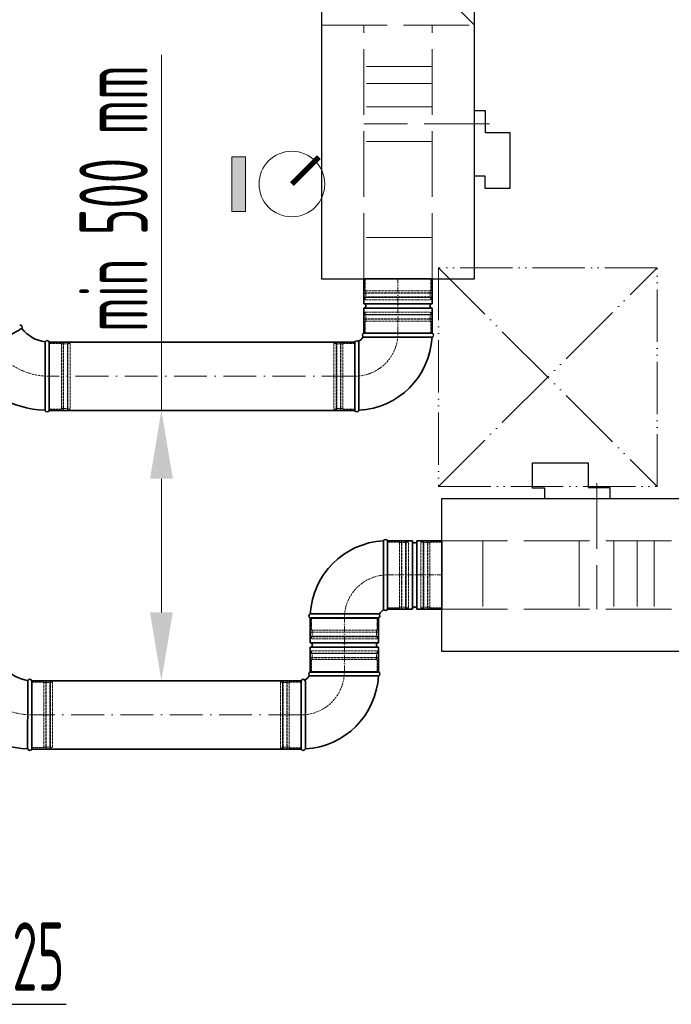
# Model space of a CAD drawing. Header units: millimetres. Extents: x -118717 to 8962, y 22910 to 145283.
# Tile 150 of 193: x -29307 to -28116, y 68833 to 70634. Entities that reach past the tile are written whole.
import ezdxf

# ---------------------------------------------------------------- set-up
doc = ezdxf.new("R2010")
doc.units = ezdxf.units.MM
for name, pattern in [('ACAD_ISO02W100', [15, 12, -3]), ('ACAD_ISO05W100', [33, 24, -3, 0, -3, 0, -3]), ('ACAD_ISO10W100', [18, 12, -3, 0, -3]), ('phl_thick', [0])]:
    doc.linetypes.add(name, pattern=pattern)
for name, color, linetype, lineweight in [('UT_KOTY - DIMENZE', 7, 'Continuous', 5), ('VZT_01 SUP (PŘÍVOD) - OBRYS', 5, 'Continuous', 35), ('VZT_02 SUP (PŘÍVOD) - OSA', 5, 'ACAD_ISO10W100', 5), ('VZT_05 ETA (ODVOD) - OBRYS', 6, 'Continuous', 35), ('VZT_06 ETA (ODVOD) - OSA', 6, 'ACAD_ISO10W100', 5), ('VZT_21 ZAŘÍZENÍ - OBRYS', 1, 'Continuous', 30), ('VZT_22 ZAŘÍZENÍ - DETAIL', 8, 'Continuous', 5), ('VZT_60_KOTY - DIMENZE', 7, 'Continuous', 5), ('VZT_KOTY - DIMENZE', 7, 'Continuous', 5), ('VZT_POPIS - OBECNE', 7, 'Continuous', 5), ('VZT_POŽADAVKY NA STAVBU - PODHLEDY', 4, 'ACAD_ISO05W100', 5)]:
    doc.layers.add(name, color=color, linetype=linetype, lineweight=lineweight)
doc.layers.add('VZT_03 SUP (PŘÍVOD) - NETISK', color=8, linetype='ACAD_ISO02W100', lineweight=5, plot=False)
doc.layers.add('VZT_07 ETA (ODVOD) - NETISK', color=8, linetype='ACAD_ISO02W100', lineweight=5, plot=False)
doc.styles.add('EVORA_125', font='isocp.shx', dxfattribs={"width": 0.6, "height": 125})
doc.styles.add('ISOCP 2.5', font='isocp.shx', dxfattribs={"width": 0.6, "height": 2.5})

msp = doc.modelspace()

# ---------------------------------------------------------------- hatches: boundary and pattern name
at = {"layer": 'VZT_POPIS - OBECNE'}
h = msp.add_hatch(color=256, dxfattribs=at)
h.dxf.hatch_style = 1
h.paths.add_polyline_path([(-28919.6, 70383), (-28919.6, 70283), (-28894.6, 70283), (-28894.6, 70383)])

# ---------------------------------------------------------------- linework, layer by layer
at = {"layer": 'UT_KOTY - DIMENZE'}
for p, q in [((-29048.1, 69919), (-29048.1, 70569.2)), ((-29048.1, 69549.7), (-29048.1, 69794))]:
    msp.add_line(p, q, dxfattribs=at)
for points in [[(-29068.9, 69794), (-29027.2, 69794), (-29048.1, 69919)], [(-29068.9, 69549.7), (-29027.2, 69549.7), (-29048.1, 69424.7)]]:
    msp.add_solid(points, dxfattribs=at)
at = {"layer": 'VZT_01 SUP (PŘÍVOD) - OBRYS'}
for p, q in [((-28642.3, 69555.7), (-28642.3, 69680.7)), ((-28634.6, 69555.7), (-28634.6, 69680.7)), ((-28634.6, 69555.7), (-28634.6, 69680.7)), ((-28634.6, 69680.7), (-28589.1, 69680.7)), ((-28589.1, 69555.7), (-28589.1, 69680.7)), ((-28581.1, 69555.7), (-28581.1, 69680.7)), ((-28581.1, 69680.7), (-28535.6, 69680.7)), ((-28535.6, 69555.7), (-28535.6, 69680.7)), ((-28651.1, 69546.8), (-28776.1, 69546.8)), ((-28776.1, 69539.5), (-28651.1, 69539.5)), ((-28776.1, 69494), (-28776.1, 69539.5)), ((-28651.1, 69539.2), (-28776.1, 69539.2)), ((-28651.1, 69494), (-28651.1, 69539.5)), ((-28634.6, 69555.7), (-28589.1, 69555.7)), ((-28581.1, 69555.7), (-28535.6, 69555.7)), ((-28776.1, 69494), (-28651.1, 69494)), ((-28776.1, 69486), (-28651.1, 69486)), ((-28776.1, 69440.5), (-28776.1, 69486)), ((-28651.1, 69440.5), (-28651.1, 69486)), ((-28776.1, 69441.2), (-28651.1, 69441.2)), ((-28776.1, 69440.5), (-28651.1, 69440.5)), ((-28776.1, 69433.6), (-28651.1, 69433.6)), ((-29284.9, 69424.8), (-29284.9, 69299.8)), ((-28792.6, 69424.7), (-28792.6, 69299.7)), ((-28784.9, 69424.7), (-28784.9, 69299.7))]:
    msp.add_line(p, q, dxfattribs=at)
for points in [[(-29284.9, 69424.7), (-28792.6, 69424.7)], [(-29284.9, 69299.7), (-28792.6, 69299.7)]]:
    msp.add_lwpolyline(points, dxfattribs=at)
for centre, radius, start, end in [((-28638.4, 69679), 4.17, 23.4678, 159.6691), ((-28634.6, 69539.2), 141.5, 93.1369, 176.8631), ((-28585.1, 69680.7), 4, 180, 0), ((-28585.1, 69555.7), 4, 0, 180), ((-28774.4, 69543), 4.17, 110.3309, 246.5322), ((-28652.8, 69543), 4.17, 293.4678, 66.5322), ((-28634.6, 69539.2), 16.5, 113.8093, 156.1907), ((-28638.4, 69557.3), 4.17, 203.4678, 336.5322), ((-28776.1, 69490), 4, 270, 90), ((-28651.1, 69490), 4, 90, 270), ((-29284.9, 69487.3), 62.5, 216.8302, 263.1698), ((-28792.6, 69441.2), 16.5, 293.8093, 336.1907), ((-28792.6, 69441.2), 141.5, 273.1369, 356.8631), ((-28774.4, 69437.4), 4.17, 113.4678, 246.5322), ((-28652.8, 69437.4), 4.17, 290.3309, 66.5322), ((-29288.7, 69423.1), 4.17, 23.4678, 149.7019), ((-28788.8, 69423.1), 4.17, 23.4678, 156.5322), ((-29284.9, 69487.3), 187.5, 212.3607, 267.6393), ((-29288.7, 69301.5), 4.17, 201.1072, 336.5322), ((-28788.8, 69301.4), 4.17, 203.4678, 339.6691)]:
    msp.add_arc(centre, radius, start, end, dxfattribs=at)
msp.add_open_spline([(-29292.3, 69425.2), (-29292.3, 69425.2), (-29292.3, 69423.7), (-29292.4, 69417.5), (-29292.4, 69413), (-29292.5, 69401.6), (-29292.5, 69394.8), (-29292.5, 69379.8), (-29292.5, 69371.8), (-29292.6, 69355.4), (-29292.6, 69347.3), (-29292.6, 69332.1), (-29292.6, 69325.2), (-29292.6, 69313.4), (-29292.6, 69308.6), (-29292.6, 69302), (-29292.6, 69300.2), (-29292.6, 69300), (-29292.6, 69300), (-29292.6, 69300)], degree=3, knots=[0, 0, 0, 0, 24.241649, 24.241649, 48.548455, 48.548455, 73.037485, 73.037485, 97.576449, 97.576449, 122.078893, 122.078893, 146.533806, 146.533806, 170.95436, 170.95436, 195.355919, 195.355919, 197.168215, 197.168215, 197.168215, 197.168215], dxfattribs=at)
at = {"layer": 'VZT_02 SUP (PŘÍVOD) - OSA', "ltscale": 0.3}
for points in [[(-28634.6, 69618.2), (-28634.6, 69618.2, 0.414214), (-28713.6, 69539.2), (-28713.6, 69539.2)], [(-28792.6, 69362.2), (-28792.6, 69362.2, 0.414214), (-28713.6, 69441.2), (-28713.6, 69441.2)], [(-29284.9, 69362.3), (-29284.9, 69362.3, -0.267949), (-29393.2, 69424.8, -0.267949)]]:
    msp.add_lwpolyline(points, format="xyb", dxfattribs=at)
at = {"layer": 'VZT_02 SUP (PŘÍVOD) - OSA'}
for points in [[(-28634.6, 69618.2), (-28535.6, 69618.2)], [(-28713.6, 69440.5), (-28713.6, 69539.5)]]:
    msp.add_lwpolyline(points, dxfattribs=at)
at = {"layer": 'VZT_02 SUP (PŘÍVOD) - OSA', "ltscale": 5}
msp.add_lwpolyline([(-28792.6, 69362.2), (-29284.9, 69362.2)], dxfattribs=at)
at = {"layer": 'VZT_03 SUP (PŘÍVOD) - NETISK', "ltscale": 0.4}
for p, q in [((-28612.6, 69678.2), (-28634.6, 69678.2)), ((-28612.6, 69558.2), (-28612.6, 69678.2)), ((-28609.1, 69677.2), (-28612.6, 69677.2)), ((-28609.1, 69557.2), (-28609.1, 69679.2)), ((-28608.6, 69679.2), (-28609.1, 69679.2)), ((-28608.6, 69557.2), (-28608.6, 69679.2)), ((-28601.6, 69677.2), (-28608.6, 69677.2)), ((-28601.6, 69557.2), (-28601.6, 69679.2)), ((-28601.1, 69679.2), (-28601.6, 69679.2)), ((-28601.1, 69557.2), (-28601.1, 69679.2)), ((-28600.6, 69677.2), (-28601.1, 69677.2)), ((-28600.6, 69558.2), (-28600.6, 69678.2)), ((-28596.6, 69678.2), (-28600.6, 69678.2)), ((-28596.6, 69558.2), (-28596.6, 69678.2)), ((-28612.6, 69558.2), (-28634.6, 69558.2)), ((-28609.1, 69559.2), (-28612.6, 69559.2)), ((-28608.6, 69557.2), (-28609.1, 69557.2)), ((-28601.6, 69559.2), (-28608.6, 69559.2)), ((-28601.1, 69557.2), (-28601.6, 69557.2)), ((-28600.6, 69559.2), (-28601.1, 69559.2)), ((-28596.6, 69558.2), (-28600.6, 69558.2)), ((-28773.6, 69539.2), (-28773.6, 69517.2)), ((-28653.6, 69539.2), (-28653.6, 69517.2)), ((-28652.6, 69513.7), (-28774.6, 69513.7)), ((-28774.6, 69513.7), (-28774.6, 69513.2)), ((-28652.6, 69513.2), (-28774.6, 69513.2)), ((-28652.6, 69506.2), (-28774.6, 69506.2)), ((-28774.6, 69506.2), (-28774.6, 69505.7)), ((-28652.6, 69505.7), (-28774.6, 69505.7)), ((-28653.6, 69517.2), (-28773.6, 69517.2)), ((-28653.6, 69505.2), (-28773.6, 69505.2)), ((-28773.6, 69505.2), (-28773.6, 69501.2)), ((-28772.6, 69517.2), (-28772.6, 69513.7)), ((-28772.6, 69513.2), (-28772.6, 69506.2)), ((-28772.6, 69505.7), (-28772.6, 69505.2)), ((-28654.6, 69517.2), (-28654.6, 69513.7)), ((-28654.6, 69513.2), (-28654.6, 69506.2)), ((-28654.6, 69505.7), (-28654.6, 69505.2)), ((-28653.6, 69505.2), (-28653.6, 69501.2)), ((-28652.6, 69513.7), (-28652.6, 69513.2)), ((-28652.6, 69506.2), (-28652.6, 69505.7)), ((-28653.6, 69501.2), (-28773.6, 69501.2)), ((-28774.6, 69474.7), (-28652.6, 69474.7)), ((-28774.6, 69474.2), (-28774.6, 69474.7)), ((-28774.6, 69474.2), (-28652.6, 69474.2)), ((-28774.6, 69467.2), (-28652.6, 69467.2)), ((-28774.6, 69466.7), (-28774.6, 69467.2)), ((-28774.6, 69466.7), (-28652.6, 69466.7)), ((-28773.6, 69479.2), (-28653.6, 69479.2)), ((-28773.6, 69475.2), (-28773.6, 69479.2)), ((-28773.6, 69475.2), (-28653.6, 69475.2)), ((-28772.6, 69474.7), (-28772.6, 69475.2)), ((-28772.6, 69467.2), (-28772.6, 69474.2)), ((-28772.6, 69463.2), (-28772.6, 69466.7)), ((-28654.6, 69474.7), (-28654.6, 69475.2)), ((-28654.6, 69467.2), (-28654.6, 69474.2)), ((-28654.6, 69463.2), (-28654.6, 69466.7)), ((-28653.6, 69475.2), (-28653.6, 69479.2)), ((-28652.6, 69474.2), (-28652.6, 69474.7)), ((-28652.6, 69466.7), (-28652.6, 69467.2)), ((-28773.6, 69463.2), (-28653.6, 69463.2)), ((-28773.6, 69441.2), (-28773.6, 69463.2)), ((-28653.6, 69441.2), (-28653.6, 69463.2)), ((-29284.9, 69422.3), (-29262.9, 69422.3)), ((-29262.9, 69422.3), (-29262.9, 69302.3)), ((-29262.9, 69421.3), (-29259.4, 69421.3)), ((-29259.4, 69423.3), (-29259.4, 69301.3)), ((-29259.4, 69423.3), (-29258.9, 69423.3)), ((-29258.9, 69423.3), (-29258.9, 69301.3)), ((-29258.9, 69421.3), (-29251.9, 69421.3)), ((-29251.9, 69423.3), (-29251.9, 69301.3)), ((-29251.9, 69423.3), (-29251.4, 69423.3)), ((-29251.4, 69423.3), (-29251.4, 69301.3)), ((-29251.4, 69421.3), (-29250.9, 69421.3)), ((-29250.9, 69422.3), (-29250.9, 69302.3)), ((-29250.9, 69422.3), (-29246.9, 69422.3)), ((-29246.9, 69422.3), (-29246.9, 69302.3)), ((-28830.6, 69422.2), (-28830.6, 69302.2)), ((-28830.6, 69422.2), (-28826.6, 69422.2)), ((-28826.6, 69422.2), (-28826.6, 69302.2)), ((-28826.6, 69421.2), (-28826.1, 69421.2)), ((-28826.1, 69423.2), (-28826.1, 69301.2)), ((-28826.1, 69423.2), (-28825.6, 69423.2)), ((-28825.6, 69423.2), (-28825.6, 69301.2)), ((-28825.6, 69421.2), (-28818.6, 69421.2)), ((-28818.6, 69423.2), (-28818.6, 69301.2)), ((-28818.6, 69423.2), (-28818.1, 69423.2)), ((-28818.1, 69423.2), (-28818.1, 69301.2)), ((-28818.1, 69421.2), (-28814.6, 69421.2)), ((-28814.6, 69422.2), (-28814.6, 69302.2)), ((-28814.6, 69422.2), (-28792.6, 69422.2)), ((-29284.9, 69302.3), (-29262.9, 69302.3)), ((-29262.9, 69303.3), (-29259.4, 69303.3)), ((-29259.4, 69301.3), (-29258.9, 69301.3)), ((-29258.9, 69303.3), (-29251.9, 69303.3)), ((-29251.9, 69301.3), (-29251.4, 69301.3)), ((-29251.4, 69303.3), (-29250.9, 69303.3)), ((-29250.9, 69302.3), (-29246.9, 69302.3)), ((-28830.6, 69302.2), (-28826.6, 69302.2)), ((-28826.6, 69303.2), (-28826.1, 69303.2)), ((-28826.1, 69301.2), (-28825.6, 69301.2)), ((-28825.6, 69303.2), (-28818.6, 69303.2)), ((-28818.6, 69301.2), (-28818.1, 69301.2)), ((-28818.1, 69303.2), (-28814.6, 69303.2)), ((-28814.6, 69302.2), (-28792.6, 69302.2))]:
    msp.add_line(p, q, dxfattribs=at)
at = {"layer": 'VZT_05 ETA (ODVOD) - OBRYS'}
for p, q in [((-28553.1, 70159.5), (-28678.1, 70159.5)), ((-28678.1, 70114), (-28678.1, 70159.5)), ((-28553.1, 70114), (-28553.1, 70159.5)), ((-28553.1, 70114), (-28678.1, 70114)), ((-28553.1, 70106), (-28678.1, 70106)), ((-28678.1, 70060.5), (-28678.1, 70106)), ((-28553.1, 70060.5), (-28553.1, 70106)), ((-28553.1, 70060.5), (-28678.1, 70060.5)), ((-28678.1, 70060.5), (-28553.1, 70060.5)), ((-29253, 70044), (-29253, 69919)), ((-28694.6, 70044), (-28694.6, 69919)), ((-28687, 70044), (-28687, 69919)), ((-28678.1, 70052.8), (-28553.1, 70052.8))]:
    msp.add_line(p, q, dxfattribs=at)
for points in [[(-29252.7, 70044), (-28694.6, 70044)], [(-29252.7, 69919), (-28694.6, 69919)]]:
    msp.add_lwpolyline(points, dxfattribs=at)
for centre, radius, start, end in [((-28678.1, 70110), 4, 270, 90), ((-28553.1, 70110), 4, 90, 270), ((-29306.7, 70071.1), 4.17, 330.2981, 96.5322), ((-29253, 70106.5), 62.5, 216.8302, 263.1698), ((-28676.4, 70056.6), 4.17, 113.4678, 246.5322), ((-28554.8, 70056.6), 4.17, 290.3309, 66.5322), ((-29256.9, 70042.4), 4.17, 23.4678, 149.7019), ((-28690.8, 70042.3), 4.17, 23.4678, 156.5322), ((-28694.6, 70060.5), 16.5, 293.8093, 336.1907), ((-28694.6, 70060.5), 141.5, 273.1369, 356.8631), ((-29253, 70106.5), 187.5, 212.3607, 267.6393), ((-29256.9, 69920.7), 4.17, 201.1072, 336.5322), ((-28690.8, 69920.6), 4.17, 203.4678, 339.6691)]:
    msp.add_arc(centre, radius, start, end, dxfattribs=at)
for points, knots in [([(-29303.1, 70069.1), (-29303.1, 70069.1), (-29303.1, 70069), (-29303.4, 70068.9), (-29303.7, 70068.7), (-29304.6, 70068.2), (-29305.2, 70067.8), (-29308, 70066.2), (-29310.7, 70064.6), (-29318.4, 70060.1), (-29323.7, 70057), (-29335.9, 70049.9), (-29342.7, 70046), (-29356.7, 70037.8), (-29363.8, 70033.7), (-29377.5, 70025.8), (-29384, 70022), (-29395.4, 70015.4), (-29400.3, 70012.6), (-29406.3, 70009.1), (-29408.2, 70008.1), (-29410.7, 70006.6), (-29411.4, 70006.2), (-29411.4, 70006.2)], [197.067977, 197.067977, 197.067977, 197.067977, 201.792196, 201.792196, 209.190204, 209.190204, 218.040239, 218.040239, 237.760854, 237.760854, 262.206108, 262.206108, 286.831239, 286.831239, 311.323072, 311.323072, 335.946087, 335.946087, 360.704397, 360.704397, 377.088273, 377.088273, 394.105327, 394.105327, 394.105327, 394.105327]), ([(-29260.5, 70044.5), (-29260.5, 70044.5), (-29260.5, 70042.9), (-29260.5, 70036.8), (-29260.5, 70032.3), (-29260.6, 70020.9), (-29260.6, 70014.1), (-29260.7, 69999.1), (-29260.7, 69991), (-29260.7, 69974.6), (-29260.7, 69966.5), (-29260.7, 69951.3), (-29260.7, 69944.4), (-29260.7, 69932.6), (-29260.8, 69927.9), (-29260.8, 69921.3), (-29260.8, 69919.5), (-29260.8, 69919.2), (-29260.8, 69919.2), (-29260.8, 69919.2)], [0, 0, 0, 0, 24.241649, 24.241649, 48.548455, 48.548455, 73.037485, 73.037485, 97.576449, 97.576449, 122.078893, 122.078893, 146.533806, 146.533806, 170.95436, 170.95436, 195.355919, 195.355919, 197.168215, 197.168215, 197.168215, 197.168215])]:
    msp.add_open_spline(points, degree=3, knots=knots, dxfattribs=at)
at = {"layer": 'VZT_06 ETA (ODVOD) - OSA', "elevation": 0}
msp.add_lwpolyline([(-28615.6, 70060.5), (-28615.6, 70159.5)], dxfattribs=at)
at = {"layer": 'VZT_06 ETA (ODVOD) - OSA', "ltscale": 0.3}
for points in [[(-28694.6, 69981.5), (-28694.6, 69981.5, 0.414214), (-28615.6, 70060.5), (-28615.6, 70060.5)], [(-29253, 69981.5), (-29253, 69981.5, -0.267949), (-29361.3, 70044, -0.267949)]]:
    msp.add_lwpolyline(points, format="xyb", dxfattribs=at)
at = {"layer": 'VZT_06 ETA (ODVOD) - OSA', "ltscale": 5}
msp.add_lwpolyline([(-28694.6, 69981.5), (-29252.7, 69981.5)], dxfattribs=at)
at = {"layer": 'VZT_07 ETA (ODVOD) - NETISK', "ltscale": 0.4}
for p, q in [((-28675.6, 70159.5), (-28675.6, 70137.5)), ((-28555.6, 70159.5), (-28555.6, 70137.5)), ((-28676.6, 70134), (-28554.6, 70134)), ((-28676.6, 70134), (-28676.6, 70133.5)), ((-28676.6, 70133.5), (-28554.6, 70133.5)), ((-28675.6, 70137.5), (-28555.6, 70137.5)), ((-28674.6, 70137.5), (-28674.6, 70134)), ((-28674.6, 70133.5), (-28674.6, 70126.5)), ((-28556.6, 70137.5), (-28556.6, 70134)), ((-28556.6, 70133.5), (-28556.6, 70126.5)), ((-28554.6, 70134), (-28554.6, 70133.5)), ((-28676.6, 70126.5), (-28554.6, 70126.5)), ((-28676.6, 70126.5), (-28676.6, 70126)), ((-28676.6, 70126), (-28554.6, 70126)), ((-28675.6, 70125.5), (-28555.6, 70125.5)), ((-28675.6, 70125.5), (-28675.6, 70121.5)), ((-28675.6, 70121.5), (-28555.6, 70121.5)), ((-28674.6, 70126), (-28674.6, 70125.5)), ((-28556.6, 70126), (-28556.6, 70125.5)), ((-28555.6, 70125.5), (-28555.6, 70121.5)), ((-28554.6, 70126.5), (-28554.6, 70126)), ((-28675.6, 70098.5), (-28555.6, 70098.5)), ((-28675.6, 70094.5), (-28675.6, 70098.5)), ((-28555.6, 70094.5), (-28555.6, 70098.5)), ((-28676.6, 70094), (-28554.6, 70094)), ((-28676.6, 70093.5), (-28676.6, 70094)), ((-28676.6, 70093.5), (-28554.6, 70093.5)), ((-28676.6, 70086.5), (-28554.6, 70086.5)), ((-28676.6, 70086), (-28676.6, 70086.5)), ((-28676.6, 70086), (-28554.6, 70086)), ((-28675.6, 70094.5), (-28555.6, 70094.5)), ((-28675.6, 70082.5), (-28555.6, 70082.5)), ((-28675.6, 70060.5), (-28675.6, 70082.5)), ((-28674.6, 70094), (-28674.6, 70094.5)), ((-28674.6, 70086.5), (-28674.6, 70093.5)), ((-28674.6, 70082.5), (-28674.6, 70086)), ((-28556.6, 70094), (-28556.6, 70094.5)), ((-28556.6, 70086.5), (-28556.6, 70093.5)), ((-28556.6, 70082.5), (-28556.6, 70086)), ((-28555.6, 70060.5), (-28555.6, 70082.5)), ((-28554.6, 70093.5), (-28554.6, 70094)), ((-28554.6, 70086), (-28554.6, 70086.5)), ((-29227.5, 70042.5), (-29227.5, 69920.5)), ((-29227.5, 70042.5), (-29227, 70042.5)), ((-29227, 70042.5), (-29227, 69920.5)), ((-29220, 70042.5), (-29220, 69920.5)), ((-29220, 70042.5), (-29219.5, 70042.5)), ((-29219.5, 70042.5), (-29219.5, 69920.5)), ((-28728.1, 70042.5), (-28728.1, 69920.5)), ((-28728.1, 70042.5), (-28727.6, 70042.5)), ((-28727.6, 70042.5), (-28727.6, 69920.5)), ((-28720.6, 70042.5), (-28720.6, 69920.5)), ((-28720.6, 70042.5), (-28720.1, 70042.5)), ((-28720.1, 70042.5), (-28720.1, 69920.5)), ((-29253, 70041.5), (-29231, 70041.5)), ((-29231, 70041.5), (-29231, 69921.5)), ((-29231, 70040.5), (-29227.5, 70040.5)), ((-29227, 70040.5), (-29220, 70040.5)), ((-29219.5, 70040.5), (-29219, 70040.5)), ((-29219, 70041.5), (-29219, 69921.5)), ((-29219, 70041.5), (-29215, 70041.5)), ((-29215, 70041.5), (-29215, 69921.5)), ((-28732.6, 70041.5), (-28732.6, 69921.5)), ((-28732.6, 70041.5), (-28728.6, 70041.5)), ((-28728.6, 70041.5), (-28728.6, 69921.5)), ((-28728.6, 70040.5), (-28728.1, 70040.5)), ((-28727.6, 70040.5), (-28720.6, 70040.5)), ((-28720.1, 70040.5), (-28716.6, 70040.5)), ((-28716.6, 70041.5), (-28716.6, 69921.5)), ((-28716.6, 70041.5), (-28694.6, 70041.5)), ((-29253, 69921.5), (-29231, 69921.5)), ((-29231, 69922.5), (-29227.5, 69922.5)), ((-29227.5, 69920.5), (-29227, 69920.5)), ((-29227, 69922.5), (-29220, 69922.5)), ((-29220, 69920.5), (-29219.5, 69920.5)), ((-29219.5, 69922.5), (-29219, 69922.5)), ((-29219, 69921.5), (-29215, 69921.5)), ((-28732.6, 69921.5), (-28728.6, 69921.5)), ((-28728.6, 69922.5), (-28728.1, 69922.5)), ((-28728.1, 69920.5), (-28727.6, 69920.5)), ((-28727.6, 69922.5), (-28720.6, 69922.5)), ((-28720.6, 69920.5), (-28720.1, 69920.5)), ((-28720.1, 69922.5), (-28716.6, 69922.5)), ((-28716.6, 69921.5), (-28694.6, 69921.5)), ((-28573.6, 69558.2), (-28573.6, 69678.2)), ((-28569.6, 69678.2), (-28573.6, 69678.2)), ((-28569.6, 69558.2), (-28569.6, 69678.2)), ((-28569.1, 69677.2), (-28569.6, 69677.2)), ((-28569.1, 69557.2), (-28569.1, 69679.2)), ((-28568.6, 69679.2), (-28569.1, 69679.2)), ((-28568.6, 69557.2), (-28568.6, 69679.2)), ((-28561.6, 69677.2), (-28568.6, 69677.2)), ((-28561.6, 69557.2), (-28561.6, 69679.2)), ((-28561.1, 69679.2), (-28561.6, 69679.2)), ((-28561.1, 69557.2), (-28561.1, 69679.2)), ((-28557.6, 69677.2), (-28561.1, 69677.2)), ((-28557.6, 69558.2), (-28557.6, 69678.2)), ((-28535.6, 69678.2), (-28557.6, 69678.2)), ((-28569.6, 69558.2), (-28573.6, 69558.2)), ((-28569.1, 69559.2), (-28569.6, 69559.2)), ((-28568.6, 69557.2), (-28569.1, 69557.2)), ((-28561.6, 69559.2), (-28568.6, 69559.2)), ((-28561.1, 69557.2), (-28561.6, 69557.2)), ((-28557.6, 69559.2), (-28561.1, 69559.2)), ((-28535.6, 69558.2), (-28557.6, 69558.2))]:
    msp.add_line(p, q, dxfattribs=at)
at = {"layer": 'VZT_21 ZAŘÍZENÍ - OBRYS'}
for points in [[(-28755.6, 71659.5), (-28755.6, 70159.5), (-28475.6, 70159.5), (-28475.6, 71659.5)], [(-27035.6, 69478.2), (-28535.6, 69478.2), (-28535.6, 69758.2), (-27035.6, 69758.2)]]:
    msp.add_lwpolyline(points, close=True, dxfattribs=at)
for points in [[(-28475.6, 70347.8), (-28457, 70347.8), (-28457, 70325.3), (-28410.4, 70325.3), (-28410.4, 70426.9), (-28455.8, 70426.9), (-28455.8, 70466.9), (-28475.6, 70466.9)], [(-28347.3, 69758.2), (-28347.3, 69776.8), (-28369.8, 69776.8), (-28369.8, 69823.4), (-28268.1, 69823.4), (-28268.1, 69778), (-28228.2, 69778), (-28228.2, 69758.2)]]:
    msp.add_lwpolyline(points, dxfattribs=at)
at = {"layer": 'VZT_22 ZAŘÍZENÍ - DETAIL', "linetype": 'ACAD_ISO02W100', "lineweight": 5, "ltscale": 10}
for points in [[(-28475.6, 70623.2), (-28665.7, 70817.9), (-28475.6, 71635.5)], [(-28755.6, 70623.2), (-28475.6, 70623.2)], [(-28678.1, 70159.5), (-28678.1, 70623.2)], [(-28553.1, 70159.5), (-28553.1, 70623.2)], [(-28553.1, 70547.7), (-28678.1, 70547.7)], [(-28553.1, 70517), (-28678.1, 70517)], [(-28553.1, 70474), (-28678.1, 70474)], [(-28448, 70443), (-28678.1, 70443)], [(-28553.1, 70410.6), (-28678.1, 70410.6)], [(-28553.1, 70234.9), (-28678.1, 70234.9)], [(-28252, 69785.7), (-28252, 69555.7)], [(-28535.6, 69680.7), (-28071.8, 69680.7)], [(-28460.2, 69680.7), (-28460.2, 69555.7)], [(-28284.4, 69680.7), (-28284.4, 69555.7)], [(-28221.1, 69680.7), (-28221.1, 69555.7)], [(-28178.1, 69680.7), (-28178.1, 69555.7)], [(-28147.3, 69680.7), (-28147.3, 69555.7)], [(-28535.6, 69555.7), (-28071.8, 69555.7)]]:
    msp.add_lwpolyline(points, dxfattribs=at)
at = {"layer": 'VZT_60_KOTY - DIMENZE', "linetype": 'ByBlock', "lineweight": -2}
msp.add_lwpolyline([(-29462.6, 68832.9), (-29222, 68832.9)], dxfattribs=at)
at = {"layer": 'VZT_KOTY - DIMENZE', "const_width": 10}
msp.add_lwpolyline([(-28809.6, 70333), (-28760.1, 70382.5)], dxfattribs=at)
at = {"layer": 'VZT_POPIS - OBECNE'}
msp.add_lwpolyline([(-28919.6, 70283), (-28894.6, 70283), (-28894.6, 70383), (-28919.6, 70383)], close=True, dxfattribs=at)
msp.add_circle((-28809.6, 70333), 60, dxfattribs=at)
at = {"layer": 'VZT_POŽADAVKY NA STAVBU - PODHLEDY', "ltscale": 5}
for p, q in [((-28541.7, 70179.8), (-28141.7, 69779.8)), ((-28541.7, 69779.8), (-28141.7, 70179.8))]:
    msp.add_line(p, q, dxfattribs=at)
at = {"layer": 'VZT_POŽADAVKY NA STAVBU - PODHLEDY', "ltscale": 4}
for p, q in [((-28141.7, 70179.8), (-28541.7, 70179.8)), ((-28541.7, 70179.8), (-28541.7, 69779.8)), ((-28141.7, 69779.8), (-28141.7, 70179.8)), ((-28541.7, 69779.8), (-28141.7, 69779.8))]:
    msp.add_line(p, q, dxfattribs=at)

# ---------------------------------------------------------------- texts
at = {"layer": 'UT_KOTY - DIMENZE', "insert": (-29135.6, 70306.6), "char_height": 125, "attachment_point": 5, "rotation": 90, "style": 'ISOCP 2.5'}
msp.add_mtext('min 500 mm', dxfattribs=at)
at = {"layer": 'VZT_60_KOTY - DIMENZE', "linetype": 'phl_thick', "insert": (-29412.6, 68982.9), "char_height": 125, "attachment_point": 1, "style": 'EVORA_125'}
msp.add_mtext('%%C125', dxfattribs=at)

doc.saveas('drawing.dxf')
